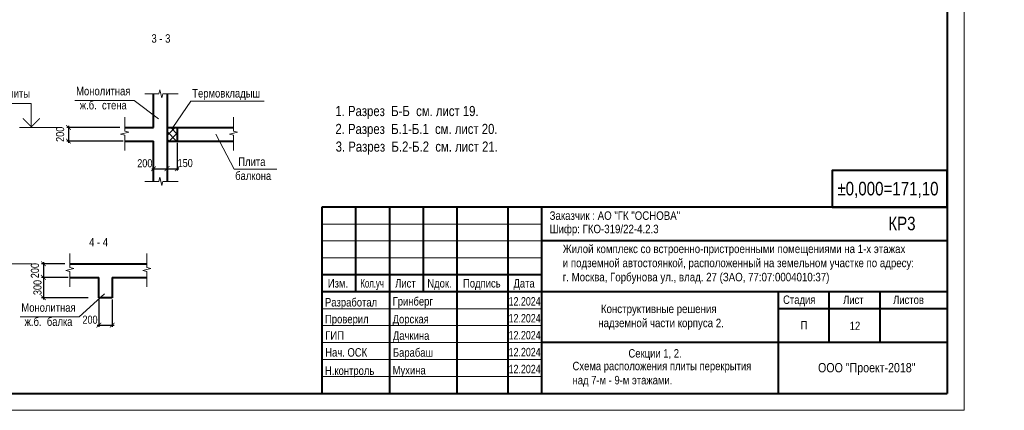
# Model space of a CAD drawing. Header units: inches. Extents: x -8638239 to -8523853, y 3840912 to 4564380.
# Tile 74 of 106: x -8584045 to -8525813, y 4325646 to 4348717. Entities that reach past the tile are written whole.
import ezdxf
from ezdxf.enums import TextEntityAlignment as Align

# ---------------------------------------------------------------- set-up
doc = ezdxf.new("R2010")
doc.units = ezdxf.units.IN
doc.header["$LTSCALE"] = 1000
doc.header["$MEASUREMENT"] = 0
for name, color, linetype, lineweight in [('СК-050-П(литы перекрытия)', 3, 'Continuous', 40), ('СК-110-О-РАЗМЕРЫ', 7, 'Continuous', 15), ('СК-200-Р(амка)', 7, 'Continuous', 40), ('СК-210-Р-РАМКА ЛИНИИ ТОНКИЕ', 7, 'Continuous', 15), ('СК-220-Р-РАМКА ТЕКСТ', 7, 'Continuous', 15), ('СК-300-Р(азмеры)', 7, 'Continuous', 20), ('СК-400-Т(екст)', 7, 'Continuous', 20), ('СК-600-Ш(триховка)', 250, 'Continuous', 13)]:
    doc.layers.add(name, color=color, linetype=linetype, lineweight=lineweight)
doc.styles.add('MtXpl_Arial_Narrow', font='ARIALN.TTF')
doc.styles.add('RUSS', font='arial.ttf', dxfattribs={"width": 0.8})
doc.dimstyles.new('50', dxfattribs={"dimtxt": 480, "dimasz": 280, "dimexe": 100, "dimexo": 100, "dimgap": 100, "dimtad": 1, "dimdec": 0, "dimlfac": 0.25, "dimzin": 0, "dimdsep": 46, "dimtxsty": 'RUSS', "dimblk": 'ARCHTICK', "dimcen": 0.09, "dimdle": 100, "dimclrd": 7, "dimclre": 7, "dimclrt": 7, "dimadec": 0, "dimazin": 0, "dimtfac": 1, "dimtdec": 0, "dimtmove": 2, "dimatfit": 3, "dimldrblk": 'ARCHTICK', "dimfxl": 1, "dimtolj": 1, "dimtzin": 0, "dimarcsym": 0})

# ---------------------------------------------------------------- blocks, each defined once
blk = doc.blocks.new('A$C96adbfd2')
at = {"layer": 'СК-200-Р(амка)', "lineweight": 40, "ltscale": 2}
for p, q in [((-18500, 5500), (-18500, 0)), ((0, 5500), (-18500, 5500)), ((-17500, 5500), (-17500, 3000)), ((-16500, 5500), (-16500, 0)), ((-15500, 5500), (-15500, 3000)), ((-14500, 5500), (-14500, 0)), ((-13000, 5500), (-13000, 0)), ((-12000, 5500), (-12000, 0)), ((0, 4500), (-12000, 4500)), ((0, 3000), (-18500, 3000)), ((-5000, 3000), (-5000, 15)), ((-3500, 3000), (-3500, 1500)), ((-2000, 3000), (-2000, 1500)), ((0, 2500), (-5000, 2500)), ((0, 1500), (-12000, 1500))]:
    blk.add_line(p, q, dxfattribs=at)
at = {"layer": 'СК-200-Р(амка)', "color": 7, "lineweight": 15}
for p, q in [((-12000, 5000), (-18500, 5000)), ((-12000, 4500), (-18500, 4500)), ((-12000, 4000), (-18500, 4000)), ((-12000, 2500), (-18500, 2500)), ((-12000, 2000), (-18500, 2000)), ((-12000, 1500), (-18500, 1500)), ((-12000, 1000), (-18500, 1000)), ((-12000, 500), (-18500, 500))]:
    blk.add_line(p, q, dxfattribs=at)
at = {"layer": 'СК-200-Р(амка)', "ltscale": 2}
blk.add_line((-12000, 3500), (-18500, 3500), dxfattribs=at)
at = {"layer": 'СК-220-Р-РАМКА ТЕКСТ'}
blk.add_line((-12000, 3000), (-18500, 3000), dxfattribs=at)
blk.add_line((-12000, 3000), (-18500, 3000), dxfattribs=at)
at = {"layer": 'СК-400-Т(екст)', "lineweight": 40, "ltscale": 2}
blk.add_lwpolyline([(-3405, 5500), (0, 5500), (0, 6578), (-3405, 6578)], close=True, dxfattribs=at)
at = {"layer": 'СК-220-Р-РАМКА ТЕКСТ', "color": 7, "style": 'RUSS', "width": 0.8}
for s, p in [('Изм.', (-18319, 3126)), ('Лист', (-16328, 3126)), ('Nдок.', (-15377, 3126)), ('Подпись', (-14321, 3126)), ('Дата', (-12830, 3126))]:
    blk.add_text(s, height=250, dxfattribs=at).set_placement(p)
at = {"layer": 'СК-220-Р-РАМКА ТЕКСТ', "style": 'RUSS'}
for s, width, p in [('Разработал', 0.8, (-18403, 2565)), ('Гринберг', 0.8, (-16403, 2593)), ('12.2024', 0.75, (-12972, 2593)), ('12.2024', 0.75, (-12972, 2093)), ('Проверил', 0.8, (-18402, 2069)), ('Дорская', 0.8, (-16402, 2069)), ('ГИП', 0.8, (-18396, 1586)), ('Дачкина', 0.8, (-16395, 1581)), ('12.2024', 0.75, (-12972, 1593)), ('Нач. ОСК', 0.8, (-18396, 1086)), ('Барабаш', 0.8, (-16395, 1081)), ('12.2024', 0.75, (-12972, 1093)), ('Н.контроль', 0.8, (-18403, 545)), ('Мухина', 0.8, (-16403, 558)), ('12.2024', 0.75, (-12972, 593))]:
    blk.add_text(s, height=250, dxfattribs=dict(at, width=width)).set_placement(p)
at = {"layer": 'СК-220-Р-РАМКА ТЕКСТ', "color": 7, "insert": (-17355, 3375), "char_height": 250, "attachment_point": 1, "style": 'RUSS'}
blk.add_mtext_dynamic_manual_height_columns('\\A1;{\\fArial Narrow|b0|i0|c204|p34;Кол.уч}', width=11667.29, gutter_width=1250, heights=[0], dxfattribs=at)
at = {"layer": 'СК-220-Р-РАМКА ТЕКСТ', "color": 7, "char_height": 250, "attachment_point": 4, "style": 'RUSS'}
for s, insert in [('\\A1;Стадия', (-4856, 2729)), ('\\A1;Лист', (-3082, 2762)), ('\\A1;Листов', (-1603, 2762)), ('\\A1;П', (-4337, 2011))]:
    blk.add_mtext(s, dxfattribs=dict(at, insert=insert))
at = {"layer": 'СК-400-Т(екст)', "lineweight": 40, "ltscale": 2, "style": 'RUSS', "width": 0.8}
for s, p in [('%%P0,000=171,10', (-3251, 5847)), ('КР3', (-1746, 4817))]:
    blk.add_text(s, height=400, dxfattribs=at).set_placement(p)
at = {"layer": 'СК-400-Т(екст)', "linetype": 'Continuous'}
for s, width, gutter_width, insert, char_height, attachment_point in [('\\A1;{\\fArial Narrow|b0|i0|c204|p34;Заказчик :\\fArial Narrow|b0|i0|c0|p34; \\fArial Narrow|b0|i0|c204|p34;АО "ГК "ОСНОВА\\fArial Narrow|b0|i0|c0|p34;"\\fArial Narrow|b0|i0|c204|p34;\\P          \\W0.8;                                                                                            }', 11667.29, 1250, (-11760, 5375), 250, 1), ('\\A1;{\\fArial Narrow|b0|i0|c204|p34;Шифр: ГКО-319/22-4.\\fArial Narrow|b0|i0|c0|p34;2\\fArial Narrow|b0|i0|c204|p34;.3          \\W0.8;                                                                                            }', 11667.29, 1250, (-11760, 4981), 250, 1), ('\\A1;{\\fArial Narrow|b0|i0|c204|p34;\\W1;ООО "Проект-2018"}', 13925.35, 1492, (-2382, 896), 274.51, 2)]:
    blk.add_mtext_dynamic_manual_height_columns(s, width=width, gutter_width=gutter_width, heights=[0], dxfattribs=dict(at, insert=insert, char_height=char_height, attachment_point=attachment_point))
at = {"layer": 'СК-400-Т(екст)', "char_height": 250, "attachment_point": 1, "style": 'MtXpl_Arial_Narrow'}
for s, insert in [('Жилой комплекс со встроенно-пристроенными помещениями на 1-х этажах^Jи подземной автостоянкой, расположенный на земельном участке по адресу: ^Jг. Москва, Горбунова ул., влад. 27 (ЗАО, 77:07:0004010:37)', (-11372, 4393)), (' Конструктивные решения ^Jнадземной части корпуса 2.', (-10322, 2621))]:
    blk.add_mtext(s, dxfattribs=dict(at, insert=insert))
blk = doc.blocks.new('_ArchTick')
at = {"color": 0, "linetype": 'ByBlock', "const_width": 0.15}
blk.add_lwpolyline([(-0.5, -0.5), (0.5, 0.5)], dxfattribs=at)
blk = doc.blocks.new('*D56')
at = {"layer": 'Defpoints', "color": 0, "transparency": 16777216}
for p in [(-8578030, 4342349), (-8581158, 4341549), (-8577834, 4341549)]:
    blk.add_point(p, dxfattribs=at)
at = {"layer": 'СК-110-О-РАЗМЕРЫ', "color": 7, "lineweight": -2, "transparency": 16777216}
for p, q in [((-8581158, 4342449), (-8581158, 4341449)), ((-8578130, 4342349), (-8581258, 4342349)), ((-8577934, 4341549), (-8581258, 4341549))]:
    blk.add_line(p, q, dxfattribs=at)
at = {"layer": 'СК-110-О-РАЗМЕРЫ', "color": 7, "lineweight": -2, "transparency": 16777216, "xscale": 280, "yscale": 280, "zscale": 280}
for p, rotation in [((-8581158, 4342349), 90), ((-8581158, 4341549), 270)]:
    blk.add_blockref('_ArchTick', p, dxfattribs=dict(at, rotation=rotation))
at = {"layer": 'СК-110-О-РАЗМЕРЫ', "color": 7, "transparency": 16777216, "insert": (-8581653, 4341949), "char_height": 480, "attachment_point": 5, "rotation": 90, "style": 'RUSS'}
blk.add_mtext('\\A1;200', dxfattribs=at)
blk = doc.blocks.new('*U14')
at = {"layer": 'СК-400-Т(екст)', "color": 0}
for p, q in [((0, 0), (0, 7.11)), ((0, 7.11), (21.45, 7.11)), ((-9, 0), (3.5, 0))]:
    blk.add_line(p, q, dxfattribs=at)
at = {"layer": 'СК-400-Т(екст)', "color": 0, "const_width": 0.3}
blk.add_lwpolyline([(-2.5, 2.71), (0, 0.21), (2.5, 2.71)], dxfattribs=at)
at = {"layer": 'СК-400-Т(екст)', "color": 0, "width": 0.8}
for tag, p in [('ОТМЕТКА1', (11.66, 8.06)), ('КОММЕНТАРИЙ', (11.75, 4.27))]:
    blk.add_attdef(tag, p, '', height=2.5, dxfattribs=at)
blk = doc.blocks.new('*D57')
at = {"layer": 'Defpoints', "color": 0, "transparency": 16777216}
for p in [(-8574727, 4341549), (-8575327, 4340518), (-8574727, 4339915)]:
    blk.add_point(p, dxfattribs=at)
at = {"layer": 'СК-110-О-РАЗМЕРЫ', "color": 7, "lineweight": -2, "transparency": 16777216}
for p, q in [((-8574727, 4341449), (-8574727, 4339815)), ((-8575327, 4340418), (-8575327, 4339815)), ((-8575427, 4339915), (-8574627, 4339915))]:
    blk.add_line(p, q, dxfattribs=at)
at = {"layer": 'СК-110-О-РАЗМЕРЫ', "color": 7, "lineweight": -2, "transparency": 16777216, "xscale": 280, "yscale": 280, "zscale": 280, "rotation": 180}
blk.add_blockref('_ArchTick', (-8575327, 4339915), dxfattribs=at)
at = {"layer": 'СК-110-О-РАЗМЕРЫ', "color": 7, "lineweight": -2, "transparency": 16777216, "xscale": 280, "yscale": 280, "zscale": 280}
blk.add_blockref('_ArchTick', (-8574727, 4339915), dxfattribs=at)
at = {"layer": 'СК-110-О-РАЗМЕРЫ', "color": 7, "transparency": 16777216, "insert": (-8574258, 4340248), "char_height": 480, "attachment_point": 5, "style": 'RUSS'}
blk.add_mtext('\\A1;150', dxfattribs=at)
blk = doc.blocks.new('*D58')
at = {"layer": 'Defpoints', "color": 0, "transparency": 16777216}
for p in [(-8576127, 4340642), (-8575327, 4340642), (-8575327, 4339915)]:
    blk.add_point(p, dxfattribs=at)
at = {"layer": 'СК-110-О-РАЗМЕРЫ', "color": 7, "lineweight": -2, "transparency": 16777216}
for p, q in [((-8576127, 4340542), (-8576127, 4339815)), ((-8575327, 4340542), (-8575327, 4339815)), ((-8576227, 4339915), (-8575227, 4339915))]:
    blk.add_line(p, q, dxfattribs=at)
at = {"layer": 'СК-110-О-РАЗМЕРЫ', "color": 7, "lineweight": -2, "transparency": 16777216, "xscale": 280, "yscale": 280, "zscale": 280, "rotation": 180}
blk.add_blockref('_ArchTick', (-8576127, 4339915), dxfattribs=at)
at = {"layer": 'СК-110-О-РАЗМЕРЫ', "color": 7, "lineweight": -2, "transparency": 16777216, "xscale": 280, "yscale": 280, "zscale": 280}
blk.add_blockref('_ArchTick', (-8575327, 4339915), dxfattribs=at)
at = {"layer": 'СК-110-О-РАЗМЕРЫ', "color": 7, "transparency": 16777216, "insert": (-8576645, 4340234), "char_height": 480, "attachment_point": 5, "style": 'RUSS'}
blk.add_mtext('\\A1;200', dxfattribs=at)
blk = doc.blocks.new('*D205')
at = {"layer": 'Defpoints', "color": 0, "transparency": 16777216}
for p in [(-8581270, 4334297), (-8582647, 4333497), (-8581073, 4333497)]:
    blk.add_point(p, dxfattribs=at)
at = {"layer": 'СК-110-О-РАЗМЕРЫ', "color": 7, "lineweight": -2, "transparency": 16777216}
for p, q in [((-8581370, 4334297), (-8582747, 4334297)), ((-8582647, 4334397), (-8582647, 4333397)), ((-8581173, 4333497), (-8582747, 4333497))]:
    blk.add_line(p, q, dxfattribs=at)
at = {"layer": 'СК-110-О-РАЗМЕРЫ', "color": 7, "lineweight": -2, "transparency": 16777216, "xscale": 280, "yscale": 280, "zscale": 280}
for p, rotation in [((-8582647, 4334297), 90), ((-8582647, 4333497), 270)]:
    blk.add_blockref('_ArchTick', p, dxfattribs=dict(at, rotation=rotation))
at = {"layer": 'СК-110-О-РАЗМЕРЫ', "color": 7, "transparency": 16777216, "insert": (-8583143, 4333897), "char_height": 480, "attachment_point": 5, "rotation": 90, "style": 'RUSS'}
blk.add_mtext('\\A1;200', dxfattribs=at)
blk = doc.blocks.new('*D206')
at = {"layer": 'Defpoints', "color": 0, "transparency": 16777216}
for p in [(-8581073, 4333497), (-8582647, 4332297), (-8579893, 4332297)]:
    blk.add_point(p, dxfattribs=at)
at = {"layer": 'СК-110-О-РАЗМЕРЫ', "color": 7, "lineweight": -2, "transparency": 16777216}
for p, q in [((-8581173, 4333497), (-8582747, 4333497)), ((-8582647, 4333597), (-8582647, 4332197)), ((-8579993, 4332297), (-8582747, 4332297))]:
    blk.add_line(p, q, dxfattribs=at)
at = {"layer": 'СК-110-О-РАЗМЕРЫ', "color": 7, "lineweight": -2, "transparency": 16777216, "xscale": 280, "yscale": 280, "zscale": 280}
for p, rotation in [((-8582647, 4333497), 90), ((-8582647, 4332297), 270)]:
    blk.add_blockref('_ArchTick', p, dxfattribs=dict(at, rotation=rotation))
at = {"layer": 'СК-110-О-РАЗМЕРЫ', "color": 7, "transparency": 16777216, "insert": (-8582993, 4332897), "char_height": 480, "attachment_point": 5, "rotation": 90, "style": 'RUSS'}
blk.add_mtext('\\A1;300', dxfattribs=at)
blk = doc.blocks.new('*D204')
at = {"layer": 'Defpoints', "color": 0, "transparency": 16777216}
for p in [(-8579367, 4332297), (-8578567, 4332297), (-8578567, 4330675)]:
    blk.add_point(p, dxfattribs=at)
at = {"layer": 'СК-110-О-РАЗМЕРЫ', "color": 7, "lineweight": -2, "transparency": 16777216}
for p, q in [((-8579367, 4332197), (-8579367, 4330575)), ((-8578567, 4332197), (-8578567, 4330575)), ((-8579467, 4330675), (-8578467, 4330675))]:
    blk.add_line(p, q, dxfattribs=at)
at = {"layer": 'СК-110-О-РАЗМЕРЫ', "color": 7, "lineweight": -2, "transparency": 16777216, "xscale": 280, "yscale": 280, "zscale": 280, "rotation": 180}
blk.add_blockref('_ArchTick', (-8579367, 4330675), dxfattribs=at)
at = {"layer": 'СК-110-О-РАЗМЕРЫ', "color": 7, "lineweight": -2, "transparency": 16777216, "xscale": 280, "yscale": 280, "zscale": 280}
blk.add_blockref('_ArchTick', (-8578567, 4330675), dxfattribs=at)
at = {"layer": 'СК-110-О-РАЗМЕРЫ', "color": 7, "transparency": 16777216, "insert": (-8579885, 4330994), "char_height": 480, "attachment_point": 5, "style": 'RUSS'}
blk.add_mtext('\\A1;200', dxfattribs=at)

msp = doc.modelspace()

# ---------------------------------------------------------------- hatches: boundary and pattern name
at = {"layer": 'СК-220-Р-РАМКА ТЕКСТ'}
h = msp.add_hatch(dxfattribs=at)
h.set_pattern_fill('ANSI37', color=256, scale=100)
h.set_pattern_definition([(45, (-12289665.6, 4322908.26), (-224.506403, 224.506403), []), (135, (-12289665.6, 4322908.26), (-224.506403, -224.506403), [])])
h.paths.add_polyline_path([(-8574726.9, 4342348.6), (-8575326.9, 4342348.6), (-8575326.9, 4341548.6), (-8574726.9, 4341548.6)])

# ---------------------------------------------------------------- linework, layer by layer
at = {"layer": 'СК-050-П(литы перекрытия)'}
for p, q in [((-8576126.9, 4342348.6), (-8576126.9, 4344335.3)), ((-8575326.9, 4344335.3), (-8575326.9, 4339169.8)), ((-8577833.7, 4342348.6), (-8576126.9, 4342348.6)), ((-8575326.9, 4342348.6), (-8571403.5, 4342348.6)), ((-8574726.9, 4342348.6), (-8574726.9, 4341548.6)), ((-8577833.7, 4341548.6), (-8576126.9, 4341548.6)), ((-8576126.9, 4339169.8), (-8576126.9, 4341548.6)), ((-8575326.9, 4341548.6), (-8571403.5, 4341548.6)), ((-8581073.4, 4334297.2), (-8576521.6, 4334297.2)), ((-8581073.4, 4333497.2), (-8579366.6, 4333497.2)), ((-8579366.6, 4332297.2), (-8579366.6, 4333497.2)), ((-8578566.6, 4333497.2), (-8576521.6, 4333497.2)), ((-8578566.6, 4333497.2), (-8578566.6, 4332297.2)), ((-8578566.6, 4332297.2), (-8579366.6, 4332297.2))]:
    msp.add_line(p, q, dxfattribs=at)
at = {"layer": 'СК-110-О-РАЗМЕРЫ'}
msp.add_line((-8577282.1, 4343954.1), (-8575838.3, 4342856.7), dxfattribs=at)
at = {"layer": 'СК-200-Р(амка)'}
for p in [(-8529183.8, 4384045.8), (-8608183.8, 4326645.8)]:
    msp.add_line(p, (-8529183.8, 4326645.8), dxfattribs=at)
at = {"layer": 'СК-210-Р-РАМКА ЛИНИИ ТОНКИЕ'}
for q in [(-8528183.8, 4385045.8), (-8528183.8, 4385045.8), (-8612183.8, 4325645.8)]:
    msp.add_line((-8528183.8, 4325645.8), q, dxfattribs=at)
at = {"layer": 'СК-220-Р-РАМКА ТЕКСТ'}
for p, q in [((-8580786.4, 4343954.1), (-8577282.1, 4343954.1)), ((-8579034.1, 4332531.5), (-8580521.8, 4331166.8)), ((-8584026.1, 4331166.8), (-8580521.8, 4331166.8))]:
    msp.add_line(p, q, dxfattribs=at)
at = {"layer": 'СК-400-Т(екст)'}
for p, q in [((-8574997.8, 4342348.6), (-8573931.3, 4343914.4)), ((-8569592.6, 4343914.4), (-8573931.3, 4343914.4)), ((-8572435.2, 4341949.7), (-8571363.5, 4339892.9)), ((-8571363.5, 4339892.9), (-8568830.5, 4339892.9))]:
    msp.add_line(p, q, dxfattribs=at)
at = {"layer": 'СК-600-Ш(триховка)', "linetype": 'ByBlock'}
for points in [[(-8576646.1, 4344335.3), (-8575813.1, 4344335.3), (-8575753.1, 4344575.3), (-8575633.1, 4344095.3), (-8575573.1, 4344335.3), (-8574663.1, 4344335.3)], [(-8577833.7, 4342964.7), (-8577833.7, 4342131.7), (-8577593.7, 4342071.7), (-8578073.7, 4341951.7), (-8577833.7, 4341891.7), (-8577833.7, 4340981.7)], [(-8571403.5, 4342964.7), (-8571403.5, 4342131.7), (-8571163.5, 4342071.7), (-8571643.5, 4341951.7), (-8571403.5, 4341891.7), (-8571403.5, 4340981.7)], [(-8576646.1, 4339169.8), (-8575813.1, 4339169.8), (-8575753.1, 4339409.8), (-8575633.1, 4338929.8), (-8575573.1, 4339169.8), (-8574663.1, 4339169.8)], [(-8581073.4, 4334913.4), (-8581073.4, 4334080.4), (-8580833.4, 4334020.4), (-8581313.4, 4333900.4), (-8581073.4, 4333840.4), (-8581073.4, 4332930.4)], [(-8576521.6, 4334913.4), (-8576521.6, 4334080.4), (-8576281.6, 4334020.4), (-8576761.6, 4333900.4), (-8576521.6, 4333840.4), (-8576521.6, 4332930.4)]]:
    msp.add_lwpolyline(points, dxfattribs=at)

# ---------------------------------------------------------------- block references
at = {"layer": 'СК-300-Р(азмеры)', "xscale": 2, "yscale": 2, "zscale": 2}
msp.add_blockref('A$C96adbfd2', (-8529183.8, 4326645.8), dxfattribs=at)
at = {"layer": 'СК-400-Т(екст)', "ltscale": 0.5}
ref = msp.add_blockref('*U14', (-8583358.1, 4342348.6), dxfattribs=dict(at, xscale=-200, yscale=200, zscale=200))
ref.add_attrib('ОТМЕТКА1', 'отм. верха плиты', dxfattribs={"height": 500, "style": 'RUSS', "width": 0.8}).set_placement((-8585690.8, 4343960.2), align=Align.BOTTOM_CENTER)
ref = msp.add_blockref('*U14', (-8585106.9, 4334297.2), dxfattribs=dict(at, xscale=-200, yscale=200, zscale=200))
ref.add_attrib('ОТМЕТКА1', 'отм. верха плиты', dxfattribs={"height": 500, "style": 'RUSS', "width": 0.8}).set_placement((-8587439.6, 4335908.9), align=Align.BOTTOM_CENTER)

# ---------------------------------------------------------------- texts
at = {"layer": 'СК-220-Р-РАМКА ТЕКСТ', "style": 'RUSS', "width": 0.8}
for s, height, p in [('1. Разрез  Б-Б  см. лист 19.', 600, (-8565374, 4343024.1)), ('2. Разрез  Б.1-Б.1  см. лист 20.', 600, (-8565374, 4341964.8)), ('3. Разрез  Б.2-Б.2  см. лист 21.', 600, (-8565357.2, 4340921.7)), ('12', 500, (-8534954.9, 4330383.1))]:
    msp.add_text(s, height=height, dxfattribs=at).set_placement(p)
at = {"layer": 'СК-220-Р-РАМКА ТЕКСТ', "color": 7, "style": 'RUSS', "width": 0.8}
msp.add_text('Секции 1, 2. ', height=500, dxfattribs=at).set_placement((-8548041.1, 4328758.7))
at = {"layer": 'СК-220-Р-РАМКА ТЕКСТ', "char_height": 500, "width": 31067.545, "attachment_point": 5, "rotation": 360, "style": 'RUSS'}
for s, insert in [('3 - 3', (-8575692.3, 4347605.3)), ('Монолитная\\Pж.б.  стена', (-8579102.1, 4344082.5)), ('4 - 4', (-8579378.1, 4335577.3)), ('Монолитная\\Pж.б.  балка', (-8582341.8, 4331295.2))]:
    msp.add_mtext(s, dxfattribs=dict(at, insert=insert))
at = {"layer": 'СК-220-Р-РАМКА ТЕКСТ', "color": 7, "insert": (-8551348.6, 4328511.5), "char_height": 500, "width": 16715.357, "attachment_point": 1, "style": 'RUSS'}
msp.add_mtext('Схема расположения плиты перекрытия \\Pнад 7-м - 9-м этажами.', dxfattribs=at)
at = {"layer": 'СК-400-Т(екст)', "char_height": 500, "width": 31067.545, "attachment_point": 5, "rotation": 360, "style": 'RUSS'}
for s, insert in [('Термовкладыш', (-8571834.1, 4344295.1)), ('Плита\\P балкона', (-8570313.8, 4339910.2))]:
    msp.add_mtext(s, dxfattribs=dict(at, insert=insert))

# ---------------------------------------------------------------- dimensions: what is measured, and where the dimension line sits
at = {"layer": 'СК-110-О-РАЗМЕРЫ'}
for base, p1, p2, picture, middle in [((-8581158.1, 4341548.6), (-8578030.1, 4342348.6), (-8577833.7, 4341548.6), '*D56', (-8581653.2, 4341948.6)), ((-8582647.5, 4333497.2), (-8581269.8, 4334297.2), (-8581073.4, 4333497.2), '*D205', (-8583142.5, 4333897.2)), ((-8582647.5, 4332297.2), (-8581073.4, 4333497.2), (-8579893.2, 4332297.2), '*D206', (-8582992.7, 4332897.2))]:
    dim = msp.add_linear_dim(base=base, p1=p1, p2=p2, angle=90, dimstyle='50', dxfattribs=at)
    dim.commit()
    dim.dimension.update_dxf_attribs({"geometry": picture, "text_midpoint": middle})
for base, p1, p2, picture, middle in [((-8574726.9, 4339914.7), (-8575326.9, 4340517.6), (-8574726.9, 4341548.6), '*D57', (-8574258.1, 4340248.1)), ((-8575326.9, 4339914.7), (-8576126.9, 4340642.2), (-8575326.9, 4340642.2), '*D58', (-8576644.9, 4340234.1)), ((-8578566.6, 4330674.7), (-8579366.6, 4332297.2), (-8578566.6, 4332297.2), '*D204', (-8579884.6, 4330994.1))]:
    dim = msp.add_linear_dim(base=base, p1=p1, p2=p2, dimstyle='50', dxfattribs=at)
    dim.commit()
    dim.dimension.update_dxf_attribs({"geometry": picture, "text_midpoint": middle, "dimtype": 160})

doc.saveas('drawing.dxf')
